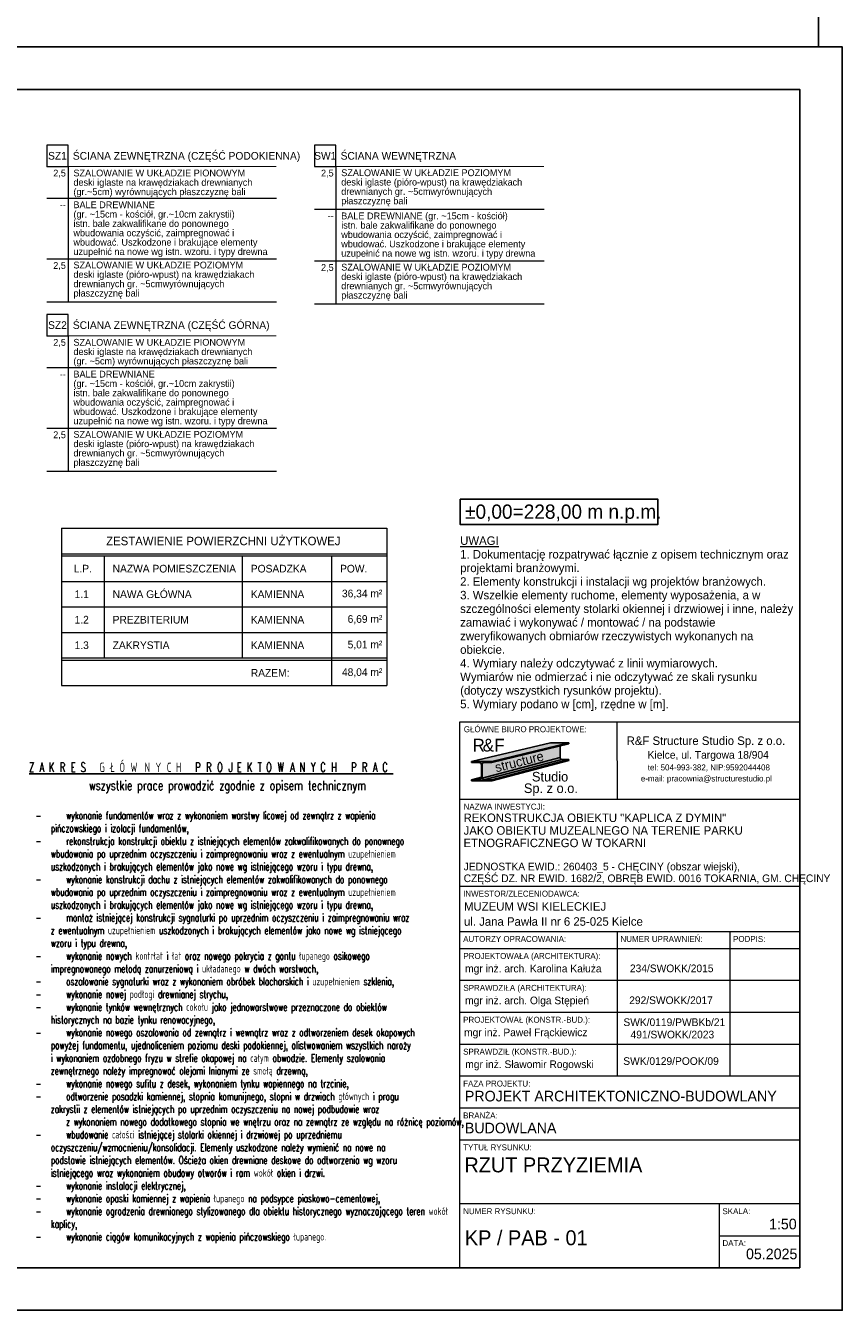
# Model space of a CAD drawing. Header units: centimetres. Extents: x 148485 to 162129, y -6573 to -2118.
# Tile 48 of 167: x 150274 to 151235, y -6573 to -5063. Entities that reach past the tile are written whole.
import ezdxf
from ezdxf.enums import TextEntityAlignment as Align

# ---------------------------------------------------------------- set-up
doc = ezdxf.new("R2010")
doc.units = ezdxf.units.CM
doc.header["$LTSCALE"] = 0.1
doc.layers.get('0').update_dxf_attribs({"color": 45})
for name, color, linetype, lineweight in [('A_opis_warstw', 60, 'Continuous', 13), ('A_Opisy', 7, 'Continuous', 18), ('HACZE', 52, 'Continuous', 9)]:
    doc.layers.add(name, color=color, linetype=linetype, lineweight=lineweight)
for name, color, linetype in [('A_wymiary_zewn', 4, 'Continuous'), ('Format', 7, 'Continuous'), ('opisy_PROKON', 3, 'Continuous'), ('ozn_graficzne_PROKON', 5, 'Continuous'), ('ozn_graficzne_R&F', 5, 'Continuous'), ('Section', 3, 'Continuous')]:
    doc.layers.add(name, color=color, linetype=linetype)
doc.styles.add('MtXpl_FL_Pismo_Techn', font='flptechn.ttf')
doc.styles.add('MtXpl_FL_Pismo_Techn_1', font='flptechn.ttf')
doc.styles.add('Skala 50 cienka', font='simplex.shx', dxfattribs={"width": 0.9, "height": 11})
doc.styles.add('TECH', font='flptechn.ttf')

# ---------------------------------------------------------------- blocks, each defined once
blk = doc.blocks.new('tab_kaplica z dymin')
at = {"layer": 'A_wymiary_zewn', "true_color": 0xd7d6d6}
h = blk.add_hatch(color=254, dxfattribs=at)
h.dxf.hatch_style = 1
h.paths.add_polyline_path([(151234, -9049.8), (151212.4, -9049.8), (151119.4, -9071.6), (151143.4, -9071.6)])
at = {"layer": 'A_wymiary_zewn', "true_color": 0x848484}
h = blk.add_hatch(color=252, dxfattribs=at)
h.dxf.hatch_style = 1
h.paths.add_polyline_path([(151223.6, -9067.1), (151223.6, -9053.5), (151143.4, -9073), (151134.1, -9073, 0.414214), (151131.9, -9075.2), (151131.9, -9090.8, 0.037989), (151131.9, -9091.2)])
at = {"layer": 'A_wymiary_zewn', "true_color": 0x293133}
h = blk.add_hatch(color=250, dxfattribs=at)
h.dxf.hatch_style = 1
h.paths.add_polyline_path([(151234, -9051), (151234, -9049.8), (151143.4, -9071.6), (151143.4, -9073)])
h = blk.add_hatch(color=250, dxfattribs=at)
h.dxf.hatch_style = 1
edge = h.paths.add_edge_path()
edge.add_line((151119.4, -9093.1), (151128.7, -9093.1))
edge.add_arc((151128.7, -9090.8), 2.25, 270, 0)
edge.add_line((151131, -9090.8), (151131, -9075.2))
edge.add_arc((151128.7, -9075.2), 2.25, 0, 90)
edge.add_line((151128.7, -9073), (151119.4, -9073))
edge.add_line((151119.4, -9073), (151119.4, -9071.6))
edge.add_line((151119.4, -9071.6), (151143.4, -9071.6))
edge.add_line((151143.4, -9071.6), (151143.4, -9073))
edge.add_line((151143.4, -9073), (151134.1, -9073))
edge.add_arc((151134.1, -9075.2), 2.25, 90, 180)
edge.add_line((151131.9, -9075.2), (151131.9, -9090.8))
edge.add_arc((151134.1, -9090.8), 2.25, 180, 270)
edge.add_line((151134.1, -9093.1), (151143.4, -9093.1))
edge.add_line((151143.4, -9093.1), (151143.4, -9094.4))
edge.add_line((151143.4, -9094.4), (151119.4, -9094.4))
edge.add_line((151119.4, -9094.4), (151119.4, -9093.1))
at = {"layer": 'A_wymiary_zewn', "true_color": 0xafadad}
h = blk.add_hatch(color=253, dxfattribs=at)
h.dxf.hatch_style = 1
h.paths.add_polyline_path([(151225.6, -9069.1, -0.414214), (151223.6, -9067.1), (151131.9, -9091.2, 0.370396), (151134.1, -9093.1)])
at = {"layer": 'A_wymiary_zewn', "true_color": 0xd7d6d6}
h = blk.add_hatch(color=254, dxfattribs=at)
h.dxf.hatch_style = 1
h.paths.add_polyline_path([(151234, -9069.1), (151225.6, -9069.1), (151134.1, -9093.1), (151143.4, -9093.1)])
at = {"layer": 'A_wymiary_zewn', "true_color": 0x293133}
h = blk.add_hatch(color=250, dxfattribs=at)
h.dxf.hatch_style = 1
h.paths.add_polyline_path([(151234, -9070.3), (151234, -9069.1), (151143.4, -9093.1), (151143.4, -9094.4)])
at = {"layer": 'A_wymiary_zewn', "true_color": 0xafadad}
h = blk.add_hatch(color=253, dxfattribs=at)
h.dxf.hatch_style = 1
h.paths.add_polyline_path([(151131, -9090.8), (151131, -9090.1), (151119.4, -9093.1), (151128.7, -9093.1, 0.414214)])
at = {"color": 5}
for p, q in [((151105.6, -9025.2), (151505.6, -9025.2)), ((151105.6, -9666.7), (151105.6, -9025.2)), ((151505.6, -9025.2), (151505.6, -9666.7)), ((151505.6, -9666.7), (151105.6, -9666.7))]:
    blk.add_line(p, q, dxfattribs=at)
at = {"color": 4}
for p, q in [((151291.1, -9116.2), (151290.6, -9025.2)), ((151505.6, -9116.2), (151105.6, -9116.2)), ((151505.6, -9218.5), (151105.6, -9218.5)), ((151505.6, -9271.7), (151105.6, -9271.7)), ((151290.6, -9271.7), (151290.6, -9441.7)), ((151423.1, -9271.7), (151423.1, -9441.7)), ((151505.6, -9291.7), (151105.6, -9291.7)), ((151505.6, -9291.7), (151105.6, -9291.7)), ((151505.6, -9291.7), (151105.6, -9291.7)), ((151505.6, -9329.2), (151105.6, -9329.2)), ((151505.6, -9366.7), (151105.6, -9366.7)), ((151505.6, -9404.2), (151105.6, -9404.2)), ((151505.6, -9441.7), (151105.6, -9441.7)), ((151505.6, -9441.7), (151105.6, -9441.7)), ((151505.6, -9479.2), (151105.6, -9479.2)), ((151505.6, -9516.7), (151105.6, -9516.7)), ((151505.6, -9591.7), (151105.6, -9591.7)), ((151410.6, -9591.7), (151410.6, -9666.7)), ((151410.6, -9629.2), (151505.6, -9629.2))]:
    blk.add_line(p, q, dxfattribs=at)
at = {"layer": 'A_wymiary_zewn', "color": 250, "true_color": 0x293133}
for p, q in [((151119.4, -9071.6), (151212.4, -9049.8)), ((151143.4, -9071.6), (151234, -9049.8)), ((151143.4, -9073), (151234, -9051)), ((151212.4, -9049.8), (151234, -9049.8)), ((151223.6, -9053), (151223.6, -9067.1)), ((151234, -9049.8), (151234, -9051)), ((151119.4, -9073), (151119.4, -9071.6)), ((151119.4, -9071.6), (151143.4, -9071.6)), ((151128.7, -9073), (151119.4, -9073)), ((151131.9, -9091.2), (151223.6, -9067.1)), ((151134.1, -9093.1), (151225.6, -9069.1)), ((151143.4, -9073), (151134.1, -9073)), ((151143.4, -9093.1), (151234, -9069.1)), ((151143.4, -9094.4), (151234, -9070.3)), ((151143.4, -9071.6), (151143.4, -9073)), ((151225.6, -9069.1), (151234, -9069.1)), ((151119.4, -9093.1), (151131, -9090.1)), ((151131, -9090.8), (151131, -9075.2)), ((151131.9, -9075.2), (151131.9, -9090.8)), ((151119.4, -9093.1), (151128.7, -9093.1)), ((151119.4, -9094.4), (151119.4, -9093.1)), ((151143.4, -9094.4), (151119.4, -9094.4)), ((151134.1, -9093.1), (151143.4, -9093.1)), ((151143.4, -9093.1), (151143.4, -9094.4))]:
    blk.add_line(p, q, dxfattribs=at)
for centre, radius, start, end in [((151128.7, -9075.2), 2.25, 0, 90), ((151134.1, -9075.2), 2.25, 90, 180), ((151225.6, -9067.1), 2.03, 180, 270), ((151128.7, -9090.8), 2.25, 270, 0), ((151134.1, -9090.8), 2.25, 180, 270)]:
    blk.add_arc(centre, radius, start, end, dxfattribs=at)
at = {"layer": 'Section'}
for p, q in [((151212.4, -9049.8), (151234, -9049.8)), ((151234, -9049.8), (151234, -9051)), ((151234, -9069.1), (151234, -9070.3))]:
    blk.add_line(p, q, dxfattribs=at)
at = {"color": 4}
for s, height, style, p in [('GŁÓWNE BIURO PROJEKTOWE:', 7, 'TECH', (151110.4, -9037.2)), ('R&F Structure Studio Sp. z o.o.', 10, 'MtXpl_FL_Pismo_Techn', (151301.9, -9052.2)), ('Kielce, ul. Targowa 18/904', 9, 'MtXpl_FL_Pismo_Techn', (151326.6, -9068.3)), ('tel: 504-993-382, NIP:9592044408', 7, 'MtXpl_FL_Pismo_Techn', (151326.8, -9082.1)), ('e-mail: pracownia@structurestudio.pl', 7, 'MtXpl_FL_Pismo_Techn', (151318.6, -9095.1)), ('NAZWA INWESTYCJI:', 7, 'TECH', (151110.1, -9128.2)), ('REKONSTRUKCJA OBIEKTU "KAPLICA Z DYMIN"', 10, 'TECH', (151110.1, -9142.8)), ('JAKO OBIEKTU MUZEALNEGO NA TERENIE PARKU ', 10, 'TECH', (151110.1, -9157.7)), ('ETNOGRAFICZNEGO W TOKARNI ', 10, 'TECH', (151110, -9172.3)), ('JEDNOSTKA EWID.: 260403_5 - CHĘCINY (obszar wiejski), ', 9, 'TECH', (151110.2, -9199.6)), ('CZĘŚĆ DZ. NR EWID. 1682/2, OBRĘB EWID. 0016 TOKARNIA, GM. CHĘCINY  ', 9, 'TECH', (151110.2, -9213.4)), ('INWESTOR/ZLECENIODAWCA:', 7, 'TECH', (151109.6, -9230.5)), ('MUZEUM WSI KIELECKIEJ ', 10, 'TECH', (151110.6, -9247)), ('ul. Jana Pawła II nr 6 25-025 Kielce ', 10, 'TECH', (151110.6, -9264.7)), ('AUTORZY OPRACOWANIA:', 7, 'TECH', (151109.6, -9283.7)), ('NUMER UPRAWNIEŃ:', 7, 'TECH', (151294.6, -9283.7)), ('PODPIS:', 7, 'TECH', (151427.1, -9283.7)), ('PROJEKTOWAŁA (ARCHITEKTURA):', 7, 'TECH', (151109.9, -9303.7)), ('SPRAWDZIŁA (ARCHITEKTURA):', 7, 'TECH', (151109.9, -9341.2)), ('PROJEKTOWAŁ (KONSTR.-BUD.):', 7, 'TECH', (151109.6, -9378.7)), ('SPRAWDZIŁ (KONSTR.-BUD.):', 7, 'TECH', (151109.6, -9416.2)), ('FAZA PROJEKTU:', 7, 'TECH', (151109.6, -9453.7)), ('BRANŻA:', 7, 'TECH', (151109.6, -9491.2)), ('TYTUŁ RYSUNKU:', 7, 'TECH', (151109.6, -9528.7)), ('NUMER RYSUNKU:', 7, 'TECH', (151109.6, -9603.7)), ('SKALA:', 7, 'TECH', (151414.6, -9603.7)), ('DATA:', 7, 'TECH', (151414.6, -9641.2))]:
    blk.add_text(s, height=height, dxfattribs=dict(at, style=style)).set_placement(p)
at = {"color": 3, "style": 'TECH'}
for s, height, p in [('SWK/0119/PWBKb/21', 9, (151298.1, -9382.6)), ('mgr inż. Paweł Frąckiewicz', 9, (151110.7, -9394.5)), ('PROJEKT ARCHITEKTONICZNO-BUDOWLANY', 12.5, (151111.6, -9471.2)), ('BUDOWLANA', 12.5, (151111.6, -9508.7)), ('05.2025', 12.5, (151442.3, -9656.7))]:
    blk.add_text(s, height=height, dxfattribs=at).set_placement(p)
at = {"color": 3, "char_height": 9, "style": 'TECH'}
for s, insert, width, attachment_point in [('mgr inż. arch. Karolina Kałuża', (151111.9, -9322.2), 202.775, 7), ('234/SWOKK/2015', (151354.9, -9319.4), 115, 8), ('mgr inż. arch. Olga Stępień', (151111.9, -9359.7), 202.775, 7), ('292/SWOKK/2017', (151354.1, -9356.9), 115, 8), ('491/SWOKK/2023', (151355.7, -9397.2), 120, 8), ('mgr inż. Sławomir Rogowski', (151112.1, -9434.7), 202.775, 7), ('\\pxi-3,l4,t4;SWK/0129/POOK/09', (151349.6, -9428.4), 115, 8)]:
    blk.add_mtext(s, dxfattribs=dict(at, insert=insert, width=width, attachment_point=attachment_point))
at = {"layer": 'A_wymiary_zewn', "color": 18, "true_color": 0x000000, "style": 'TECH'}
blk.add_text('&', height=15, dxfattribs=at).set_placement((151132.6, -9059.9))
at = {"layer": 'A_wymiary_zewn', "color": 10, "style": 'TECH'}
for s, p in [('R', (151120.6, -9059.9)), ('F', (151146.1, -9059.9))]:
    blk.add_text(s, height=15, dxfattribs=at).set_placement(p)
at = {"layer": 'A_wymiary_zewn', "color": 4, "style": 'MtXpl_FL_Pismo_Techn_1'}
blk.add_text('structure', height=11.25, rotation=14.1318, dxfattribs=at).set_placement((151148.6, -9084.4))
at = {"layer": 'A_wymiary_zewn', "color": 1, "style": 'TECH'}
for s, p in [('Studio', (151190.5, -9095.1)), ('Sp. z o.o.', (151181, -9108.7))]:
    blk.add_text(s, height=11.25, dxfattribs=at).set_placement(p)
blk = doc.blocks.new('warstwy_przyziemie')
at = {"layer": 'A_opis_warstw', "color": 8, "lineweight": 5}
for p, q in [((150641.1, -7083.2), (150911.1, -7083.2)), ((150956.1, -7096.2), (151226.1, -7096.2)), ((150641.1, -7154.4), (150911.1, -7154.4)), ((150956.1, -7156.8), (151226.1, -7156.8)), ((150641.1, -7204.8), (150911.1, -7204.8)), ((150956.1, -7207.2), (151226.1, -7207.2)), ((150641.1, -7282.2), (150911.1, -7282.2)), ((150641.1, -7353.4), (150911.1, -7353.4)), ((150641.1, -7403.8), (150911.1, -7403.8))]:
    blk.add_line(p, q, dxfattribs=at)
at = {"layer": 'A_opis_warstw', "const_width": 1}
for points in [[(150641.1, -7020.8), (150641.1, -7045.8), (150641.1, -7045.8), (150911.1, -7045.8)], [(150956.1, -7020.8), (150956.1, -7045.8), (150956.1, -7045.8), (151226.1, -7045.8)], [(150641.1, -7219.8), (150641.1, -7244.8), (150641.1, -7244.8), (150911.1, -7244.8)]]:
    blk.add_lwpolyline(points, dxfattribs=at)
at = {"layer": 'A_opis_warstw'}
for points in [[(150641.1, -7045.8), (150666.1, -7045.8), (150666.1, -7020.8), (150641.1, -7020.8)], [(150956.1, -7045.8), (150981.1, -7045.8), (150981.1, -7020.8), (150956.1, -7020.8)], [(150641.1, -7244.8), (150666.1, -7244.8), (150666.1, -7219.8), (150641.1, -7219.8)]]:
    blk.add_lwpolyline(points, close=True, dxfattribs=at)
at = {"layer": 'A_opis_warstw', "color": 8, "lineweight": 5}
for points in [[(150666.1, -7045.8), (150666.1, -7204.8)], [(150981.1, -7045.8), (150981.1, -7207.2)], [(150666.1, -7244.8), (150666.1, -7403.8)]]:
    blk.add_lwpolyline(points, dxfattribs=at)
at = {"layer": 'A_opis_warstw', "linetype": 'Continuous', "style": 'TECH'}
for s, p in [('ŚCIANA ZEWNĘTRZNA (CZĘŚĆ PODOKIENNA)', (150671.7, -7033.3)), ('ŚCIANA WEWNĘTRZNA', (150986.7, -7033.3)), ('ŚCIANA ZEWNĘTRZNA (CZĘŚĆ GÓRNA)', (150671.7, -7232.3))]:
    blk.add_text(s, height=9, dxfattribs=at).set_placement(p, align=Align.MIDDLE_LEFT)
at = {"layer": 'A_opis_warstw', "color": 8, "style": 'TECH'}
for s, p in [('2,5', (150663.5, -7057.6)), ('2,5', (150978.5, -7057.6)), ('--', (150663.5, -7095)), ('--', (150978.5, -7108)), ('2,5', (150663.5, -7166.2)), ('2,5', (150978.5, -7168.6)), ('2,5', (150663.5, -7256.6)), ('--', (150663.5, -7294)), ('2,5', (150663.5, -7365.2))]:
    blk.add_text(s, height=8, dxfattribs=at).set_placement(p, align=Align.RIGHT)
at = {"layer": 'A_opis_warstw', "char_height": 9, "width": 25, "attachment_point": 5, "style": 'TECH'}
for s, insert in [('SZ1', (150653.6, -7033.3)), ('SW1', (150968.6, -7033.3)), ('SZ2', (150653.6, -7232.3))]:
    blk.add_mtext(s, dxfattribs=dict(at, insert=insert))
at = {"layer": 'A_opis_warstw', "color": 8, "char_height": 8, "attachment_point": 1, "line_spacing_factor": 0.825, "style": 'TECH'}
for s, insert, width in [('SZALOWANIE W UKŁADZIE PIONOWYM\\Pdeski iglaste na krawędziakach drewnianych (gr.~5cm) wyrównujących płaszczyznę bali', (150672.4, -7049.5), 239.389), ('SZALOWANIE W UKŁADZIE POZIOMYM\\Pdeski iglaste (pióro-wpust) na krawędziakach  drewnianych gr. ~5cmwyrównujących płaszczyznę bali', (150987.4, -7049.2), 229.598), ('\\A1;BALE DREWNIANE \\P(gr. ~15cm - kościół, gr.~10cm zakrystii)\\Pistn. bale zakwalifikane do ponownego wbudowania oczyścić, zaimpregnować i wbudować. Uszkodzone i brakujące elementy uzupełnić na nowe wg istn. wzoru. i typy drewna', (150672.4, -7086.9), 239.389), ('\\A1;BALE DREWNIANE (gr. ~15cm - kościół) \\Pistn. bale zakwalifikane do ponownego wbudowania oczyścić, zaimpregnować i wbudować. Uszkodzone i brakujące elementy uzupełnić na nowe wg istn. wzoru. i typy drewna', (150987.4, -7099.9), 239.389), ('SZALOWANIE W UKŁADZIE POZIOMYM\\Pdeski iglaste (pióro-wpust) na krawędziakach  drewnianych gr. ~5cmwyrównujących płaszczyznę bali', (150672.4, -7157.7), 229.598), ('SZALOWANIE W UKŁADZIE POZIOMYM\\Pdeski iglaste (pióro-wpust) na krawędziakach  drewnianych gr. ~5cmwyrównujących płaszczyznę bali', (150987.4, -7160.2), 229.598), ('SZALOWANIE W UKŁADZIE PIONOWYM\\Pdeski iglaste na krawędziakach drewnianych \\P(gr. ~5cm) wyrównujących płaszczyznę bali', (150672.4, -7248.5), 239.389), ('\\A1;BALE DREWNIANE \\P(gr. ~15cm - kościół, gr.~10cm zakrystii)\\Pistn. bale zakwalifikane do ponownego wbudowania oczyścić, zaimpregnować i wbudować. Uszkodzone i brakujące elementy uzupełnić na nowe wg istn. wzoru. i typy drewna', (150672.4, -7285.9), 239.389), ('SZALOWANIE W UKŁADZIE POZIOMYM\\Pdeski iglaste (pióro-wpust) na krawędziakach  drewnianych gr. ~5cmwyrównujących płaszczyznę bali', (150672.4, -7356.7), 229.598)]:
    blk.add_mtext(s, dxfattribs=dict(at, insert=insert, width=width))

msp = doc.modelspace()

# ---------------------------------------------------------------- linework, layer by layer
at = {"layer": 'A_Opisy', "color": 8}
for p, q in [((150316.377, -5653.64), (150698.877, -5653.64)), ((150316.377, -5653.64), (150316.377, -5838.64)), ((150698.877, -5653.64), (150698.877, -5838.64)), ((150316.377, -5683.64), (150698.877, -5683.64)), ((150316.377, -5686.14), (150698.877, -5686.14)), ((150366.377, -5686.14), (150366.377, -5806.14)), ((150528.877, -5686.14), (150528.877, -5806.14)), ((150633.877, -5686.14), (150633.877, -5838.64)), ((150316.377, -5716.14), (150698.877, -5716.14)), ((150316.377, -5746.14), (150698.877, -5746.14)), ((150316.377, -5776.14), (150698.877, -5776.14)), ((150316.377, -5806.14), (150698.877, -5806.14)), ((150316.377, -5806.14), (150698.877, -5806.14)), ((150316.377, -5808.64), (150698.877, -5808.64)), ((150316.377, -5838.64), (150698.877, -5838.64))]:
    msp.add_line(p, q, dxfattribs=at)
at = {"layer": 'Format'}
for points in [[(148706.768, -5087.917), (151206.768, -5087.917), (151206.768, -3602.917), (148706.768, -3602.917)], [(148484.664, -6572.917), (151234.664, -6572.917), (151234.664, -5087.917), (148484.664, -5087.917)]]:
    msp.add_lwpolyline(points, close=True, dxfattribs=at)
at = {"layer": 'ozn_graficzne_PROKON', "color": 4}
msp.add_lwpolyline([(150785.148, -5619.317), (151017.648, -5619.317), (151017.648, -5649.317), (150785.148, -5649.317)], close=True, dxfattribs=at)
at = {"layer": 'ozn_graficzne_R&F'}
msp.add_lwpolyline([(148609.664, -6522.917), (151184.664, -6522.917), (151184.664, -5137.917), (148609.664, -5137.917)], close=True, dxfattribs=at)

# ---------------------------------------------------------------- block references
at = {"layer": 'A_wymiary_zewn'}
msp.add_blockref('warstwy_przyziemie', (-342.157, 1817.426), dxfattribs=at)
at = {"layer": 'HACZE'}
msp.add_blockref('tab_kaplica z dymin', (-320.928, 3143.809), dxfattribs=at)

# ---------------------------------------------------------------- texts
at = {"color": 2, "style": 'TECH'}
for s, height, p in [('RZUT PRZYZIEMIA', 17.5, (150790.105, -6410.734)), ('1:50', 12.5, (151148.433, -6477.753))]:
    msp.add_text(s, height=height, dxfattribs=at).set_placement(p)
at = {"color": 1, "style": 'TECH'}
msp.add_text('KP / PAB - 01', height=17.5, dxfattribs=at).set_placement((150790.663, -6496.418))
at = {"color": 3, "insert": (150693.592, -5823.64), "char_height": 9, "width": 54.22847, "attachment_point": 6, "style": 'TECH'}
msp.add_mtext('48,04 m²', dxfattribs=at)
at = {"layer": 'A_Opisy', "color": 2, "style": 'TECH'}
msp.add_text('ZESTAWIENIE POWIERZCHNI UŻYTKOWEJ', height=10, dxfattribs=at).set_placement((150506.529, -5668.64), align=Align.MIDDLE_CENTER)
at = {"layer": 'A_Opisy', "color": 4, "style": 'TECH'}
for s, p in [('L.P.', (150330.597, -5701.14)), ('NAZWA POMIESZCZENIA', (150376.377, -5701.14)), ('POSADZKA', (150538.877, -5701.14)), ('POW.', (150643.877, -5701.14)), ('1.1', (150331.609, -5731.14)), ('1.2', (150331.609, -5761.14)), ('1.3', (150331.609, -5791.14))]:
    msp.add_text(s, height=9, dxfattribs=at).set_placement(p, align=Align.MIDDLE_LEFT)
at = {"layer": 'A_Opisy', "color": 7, "style": 'TECH'}
for s, p in [('NAWA GŁÓWNA', (150376.377, -5731.14)), ('KAMIENNA', (150538.877, -5731.14)), ('PREZBITERIUM', (150376.377, -5761.14)), ('KAMIENNA', (150538.877, -5761.14)), ('ZAKRYSTIA', (150376.377, -5791.14)), ('KAMIENNA', (150538.877, -5791.14)), ('RAZEM:', (150538.877, -5823.64))]:
    msp.add_text(s, height=9, dxfattribs=at).set_placement(p, align=Align.MIDDLE_LEFT)
at = {"layer": 'A_Opisy', "insert": (150785.148, -5663.215), "char_height": 10, "width": 392.29155, "attachment_point": 1, "line_spacing_factor": 0.96, "style": 'TECH'}
msp.add_mtext('{\\L\\C2;UWAGI\\P\\l\\C3;1. Dokumentację rozpatrywać łącznie z opisem technicznym oraz projektami branżowymi. \\P2. Elementy konstrukcji i instalacji wg projektów branżowych.\\P3. Wszelkie elementy ruchome, elementy wyposażenia, a w szczególności elementy stolarki okiennej i drzwiowej i inne, należy zamawiać i wykonywać / montować / na podstawie zweryfikowanych obmiarów rzeczywistych wykonanych na obiekcie.\\P4. Wymiary należy odczytywać z linii wymiarowych. \\PWymiarów nie odmierzać i nie odczytywać ze skali rysunku (dotyczy wszystkich rysunków projektu).\\P5. Wymiary podano w [cm], rzędne w [m].}', dxfattribs=at)
at = {"layer": 'A_Opisy', "char_height": 9, "width": 54.22847, "attachment_point": 6, "style": 'TECH'}
for s, insert in [('36,34 m²', (150693.592, -5731.14)), ('6,69 m²', (150693.592, -5761.14)), ('5,01 m²', (150693.592, -5791.14))]:
    msp.add_mtext(s, dxfattribs=dict(at, insert=insert))
at = {"layer": 'opisy_PROKON', "char_height": 11, "attachment_point": 1, "line_spacing_factor": 0.9, "style": 'Skala 50 cienka'}
for s, insert in [('{\\W0.65;\\T2;\\LZAKRES GŁÓWNYCH PROJEKTOWANYCH PRAC}', (150278.055, -5929.155)), ('{\\W0.75;wszystkie prace prowadzić zgodnie z opisem technicznym}', (150348.573, -5950.375))]:
    msp.add_mtext(s, dxfattribs=dict(at, insert=insert))
at = {"layer": 'opisy_PROKON', "insert": (150285.601, -5986.795), "char_height": 9, "width": 483.69708, "attachment_point": 1, "style": 'Skala 50 cienka'}
msp.add_mtext('\\pxi-2,l2,t4;{\\W0.7;\\Fsimplex8|c238;-^Iwykonanie fundamentów wraz z wykonaniem warstwy licowej od zewnątrz z wapienia pińczowskiego i izolacji fundamentów,\\P-^Irekonstrukcja konstrukcji obiektu z istniejących elementów zakwalifikowanych do ponownego wbudowania po uprzednim oczyszczeniu i zaimpregnowaniu wraz z ewentualnym uzupełnieniem uszkodzonych i brakujących elementów jako nowe wg istniejącego wzoru i typu drewna, \\P-^Iwykonanie konstrukcji dachu z istniejących elementów zakwalifikowanych do ponownego wbudowania po uprzednim oczyszczeniu i zaimpregnowaniu wraz z ewentualnym uzupełnieniem uszkodzonych i brakujących elementów jako nowe wg istniejącego wzoru i typu drewna,\\P-^Imontaż istniejącej konstrukcji sygnaturki po uprzednim oczyszczeniu i zaimpregnowaniu wraz z ewentualnym uzupełnieniem uszkodzonych i brakujących elementów jako nowe wg istniejącego wzoru i typu drewna,\\P-^Iwykonanie nowych kontrłat i łat oraz nowego pokrycia z gontu łupanego osikowego impregnowanego metodą zanurzeniową i układanego w dwóch warstwach, \\P-^Ioszalowanie sygnaturki wraz z wykonaniem obróbek blacharskich i uzupełnieniem szklenia, \\P-^Iwykonanie nowej podłogi drewnianej strychu,\\P-^Iwykonanie tynków wewnętrznych cokołu jako jednowarstwowe przeznaczone do obiektów historycznych na bazie tynku renowacyjnego,\\P-^Iwykonanie nowego oszalowania od zewnątrz i wewnątrz wraz z odtworzeniem desek okapowych powyżej fundamentu, ujednoliceniem poziomu deski podokiennej, olistwowaniem wszystkich naroży i wykonaniem ozdobnego fryzu w strefie okapowej na całym obwodzie. Elementy szalowania zewnętrznego należy impregnować olejami lnianymi ze smołą drzewną,\\P-^Iwykonanie nowego sufitu z desek, wykonaniem tynku wapiennego na trzcinie,\\P-^Iodtworzenie posadzki kamiennej, stopnia komunijnego, stopni w drzwiach głównych i progu zakrystii z elementów istniejących po uprzednim oczyszczeniu na nowej podbudowie wraz \\P^Iz wykonaniem nowego dodatkowego stopnia we wnętrzu oraz na zewnątrz ze względu na różnicę poziomów,\\P-^Iwbudowanie całości istniejącej stolarki okiennej i drzwiowej po uprzedniemu oczyszczeniu/wzmocnieniu/konsolidacji. Elementy uszkodzone należy wymienić na nowe na podstawie istniejących elementów. Ościeża okien drewniane deskowe do odtworzenia wg wzoru istniejącego wraz wykonaniem obudowy otworów i ram wokół okien i drzwi. \\P-^Iwykonanie instalacji elektrycznej,\\P-^Iwykonanie opaski kamiennej z wapienia łupanego na podsypce piaskowo-cementowej, \\P-^Iwykonanie ogrodzenia drewnianego stylizowanego dla obiektu historycznego wyznaczającego teren wokół kaplicy, \\P-^Iwykonanie ciągów komunikacyjnych z wapienia pińczowskiego łupanego. }', dxfattribs=at)
at = {"layer": 'ozn_graficzne_PROKON', "ltscale": 50, "insert": (150790.843, -5625.739), "char_height": 16.767, "width": 270.30218, "attachment_point": 1, "style": 'TECH'}
msp.add_mtext('\\pxt56.522;{\\C5;±0,00=228,00 m n.p.m.}', dxfattribs=at)

doc.saveas('drawing.dxf')
